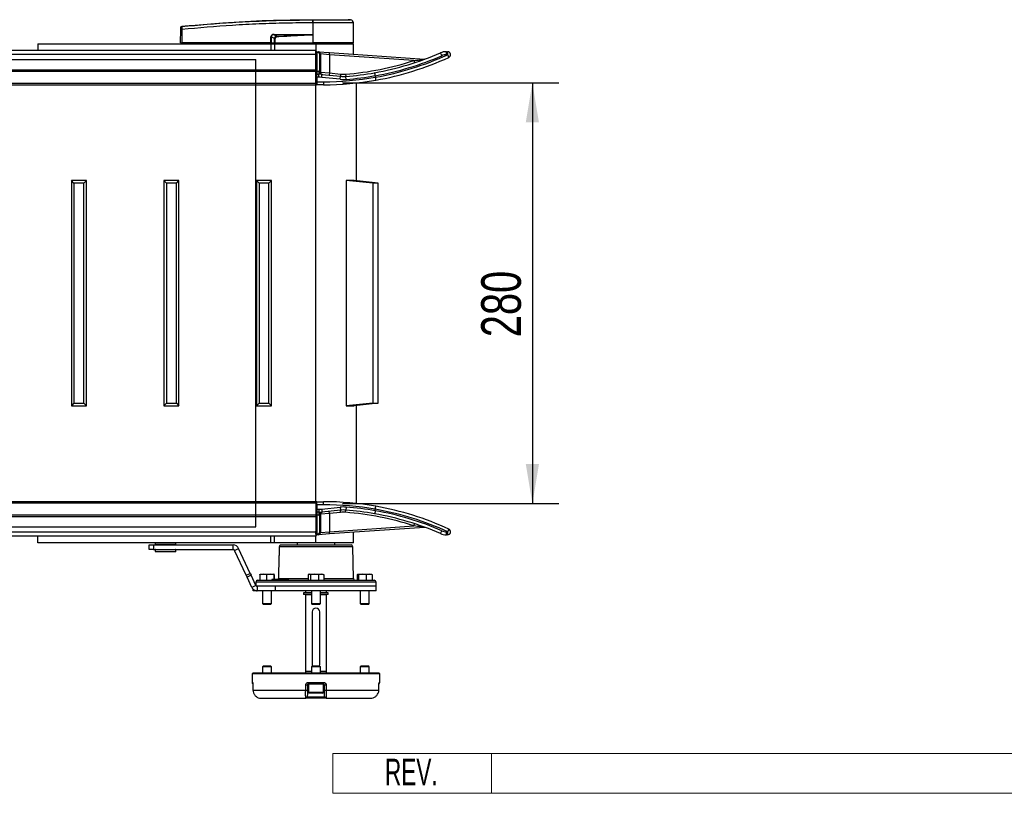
# Model space of a CAD drawing. Header units: millimetres. Extents: x 0 to 420, y 0 to 297.
# Tile 11 of 88: x 192 to 266, y 66 to 125. Entities that reach past the tile are written whole.
import ezdxf
from ezdxf.enums import TextEntityAlignment as Align

# ---------------------------------------------------------------- set-up
doc = ezdxf.new("R2010")
doc.units = ezdxf.units.MM
doc.layers.add('CARTIGLIO', color=140, linetype='Continuous')
doc.layers.add('QUOTE', color=174, linetype='Continuous')
doc.styles.add('SLDTEXTSTYLE0', font='TXT', dxfattribs={"width": 0.638298})
doc.styles.add('SLDTEXTSTYLE3', font='TXT', dxfattribs={"width": 0.75})
doc.dimstyles.new('SLDDIMSTYLE0', dxfattribs={"dimtxt": 3, "dimasz": 3, "dimexe": 0, "dimexo": 0.0625, "dimgap": 0.75, "dimtad": 1, "dimlfac": 8.795212, "dimrnd": 1e-09, "dimzin": 12, "dimdsep": 46, "dimtxsty": 'SLDTEXTSTYLE3', "dimsah": 1, "dimcen": 0.09, "dimadec": 0, "dimazin": 3, "dimtfac": 1, "dimtdec": 3, "dimtofl": 0, "dimtmove": 0, "dimatfit": 3, "dimfxl": 0, "dimfrac": 2, "dimtolj": 1, "dimtzin": 12, "dimarcsym": 0})

# ---------------------------------------------------------------- blocks, each defined once
blk = doc.blocks.new('SW_NOTE_0_27')
at = {"layer": 'CARTIGLIO', "color": 0, "insert": (2.34, 2.578), "char_height": 2, "attachment_point": 2, "style": 'SLDTEXTSTYLE0'}
blk.add_mtext('REV.', dxfattribs=at)
blk = doc.blocks.new('Cartiglio ALUSIC')
at = {"color": 161, "linetype": 'Continuous', "lineweight": 18}
for p, q in [((113.971, 150.999), (113.971, 153.999)), ((113.971, 153.999), (313.621, 153.999)), ((125.971, 153.999), (125.971, 150.999)), ((113.971, 150.999), (313.621, 150.999))]:
    blk.add_line(p, q, dxfattribs=at)
at = {"layer": 'CARTIGLIO', "color": 140}
blk.add_blockref('SW_NOTE_0_27', (117.568, 151.037), dxfattribs=at)
at = {"layer": 'CARTIGLIO', "color": 140, "style": 'SLDTEXTSTYLE0', "width": 0.638298}
for tag, height, p in [('AUTOATTR1', 3.5, (223.449, 133.7)), ('AUTOATTR2', 3.5, (221.929, 127.422)), ('AUTOATTR11', 3.5, (222.862, 121.411)), ('AUTOATTR8', 4, (219.244, 110.003)), ('AUTOATTR9', 4, (218.122, 100.423)), ('AUTOATTR0', 4, (249.033, 100.312))]:
    blk.add_attdef(tag, text='', height=height, dxfattribs=at).set_placement(p, align=Align.TOP_CENTER)
at = {"layer": 'CARTIGLIO', "color": 140}
for tag in ['AUTOATTR13', 'AUTOATTR12', 'AUTOATTR10', 'AUTOATTR7', 'AUTOATTR6', 'AUTOATTR5', 'AUTOATTR4', 'AUTOATTR3']:
    blk.add_attdef(tag, (0, 0), '', height=4, dxfattribs=at)
blk = doc.blocks.new('_D_4')
at = {"layer": 'QUOTE'}
for p, q in [((215.904, 119.919), (232.267, 119.919)), ((230.267, 119.919), (230.267, 88.084)), ((215.904, 88.084), (232.267, 88.084))]:
    blk.add_line(p, q, dxfattribs=at)
for points in [[(230.267, 119.919), (229.767, 116.919), (230.767, 116.919)], [(230.267, 88.084), (230.767, 91.084), (229.767, 91.084)]]:
    blk.add_solid(points, dxfattribs=at)
at = {"layer": 'QUOTE', "insert": (226.4, 100.676), "char_height": 3, "attachment_point": 1, "rotation": 90, "style": 'SLDTEXTSTYLE3'}
blk.add_mtext('280', dxfattribs=at)

msp = doc.modelspace()

# ---------------------------------------------------------------- linework, layer by layer
at = {"color": 7, "linetype": 'Continuous', "lineweight": 25}
for p, q in [((213.6662, 124.4548), (213.6477, 124.4548)), ((213.6662, 124.4548), (213.6651, 122.9321)), ((213.6664, 124.6945), (213.6665, 124.6945)), ((216.5292, 124.6788), (216.3314, 124.6945)), ((216.7458, 122.9321), (216.7325, 124.4547)), ((203.6715, 122.9321), (203.6804, 123.9502)), ((203.7637, 123.9502), (203.7548, 122.9321)), ((203.7634, 124.1911), (203.7634, 124.1911)), ((210.7504, 123.5772), (213.4186, 123.5772)), ((192.8697, 122.8753), (192.8697, 122.3876)), ((192.8697, 122.8753), (210.4929, 122.8753)), ((203.6715, 122.9321), (203.7548, 122.9321)), ((203.7269, 122.9321), (203.7279, 122.8753)), ((210.499, 122.9321), (203.7548, 122.9321)), ((203.759, 122.9321), (203.7591, 122.8753)), ((210.4929, 122.8753), (210.4929, 122.3876)), ((210.4929, 122.8753), (210.7771, 122.8753)), ((210.499, 122.9321), (210.5007, 123.3911)), ((210.5202, 122.9321), (210.499, 122.9321)), ((210.5034, 122.9321), (210.5035, 122.8753)), ((210.522, 123.3911), (210.5202, 122.9321)), ((210.5202, 122.9321), (210.7737, 122.9321)), ((210.7619, 123.2664), (210.522, 123.3911)), ((210.5595, 122.9321), (210.5602, 122.8753)), ((210.7489, 123.5478), (210.9488, 123.4439)), ((213.4171, 123.5478), (210.7489, 123.5478)), ((210.7771, 122.8753), (210.7771, 122.3876)), ((210.7771, 122.8753), (213.9039, 122.8753)), ((210.7824, 122.9321), (213.6645, 122.9321)), ((210.8002, 122.9321), (210.8006, 122.8753)), ((213.659, 123.5635), (213.6591, 123.5572)), ((213.6591, 123.5572), (213.6645, 122.9321)), ((213.6651, 122.9321), (213.6645, 122.9321)), ((216.7458, 122.9321), (213.6651, 122.9321)), ((213.6674, 122.9321), (213.6674, 122.8753)), ((213.9039, 122.8753), (216.7463, 122.8753)), ((213.9039, 122.8753), (213.9039, 122.3876)), ((216.6895, 122.8753), (216.6904, 122.9321)), ((216.7463, 122.0854), (216.7463, 122.8753)), ((171.4576, 122.3876), (213.9039, 122.3876)), ((213.9039, 122.2232), (213.9039, 122.3876)), ((213.9607, 122.2232), (213.9039, 122.2232)), ((213.9039, 121.9977), (213.9039, 122.2232)), ((213.9607, 122.2232), (213.9647, 122.28)), ((213.9607, 122.2232), (213.9607, 120.7958)), ((214.0823, 122.2147), (213.9607, 122.2232)), ((213.9647, 122.28), (214.0863, 122.2714)), ((214.0823, 122.2147), (214.0863, 122.2714)), ((214.0863, 122.2714), (214.939, 122.2118)), ((214.1881, 120.795), (214.1881, 122.1013)), ((214.1881, 122.1013), (214.2449, 122.1013)), ((214.2449, 122.1013), (214.2449, 120.795)), ((214.9271, 122.0417), (214.2449, 122.1013)), ((214.9271, 122.0417), (214.939, 122.2118)), ((214.939, 122.2118), (222.1015, 121.711)), ((223.7657, 122.2739), (223.8509, 122.2739)), ((66.0961, 122.0762), (213.9039, 122.0762)), ((213.9039, 120.9095), (213.9039, 121.9977)), ((214.9271, 122.0417), (214.9271, 120.6686)), ((221.2956, 121.5964), (214.9271, 122.0417)), ((221.2956, 121.5964), (221.3485, 121.4342)), ((223.8707, 122.0465), (223.7856, 122.0465)), ((66.0961, 120.9095), (213.9039, 120.9095)), ((66.0961, 120.7958), (213.9039, 120.7958)), ((213.9039, 120.7958), (213.9039, 120.9095)), ((213.9607, 120.7958), (213.9039, 120.7958)), ((213.9039, 119.8862), (213.9039, 120.7958)), ((213.9607, 120.7958), (213.9607, 120.5684)), ((213.9607, 120.7958), (214.1266, 120.7958)), ((214.1266, 120.7958), (214.1266, 120.5684)), ((214.1881, 120.795), (214.2449, 120.795)), ((214.2449, 120.795), (214.2449, 120.7221)), ((214.2449, 120.7221), (214.9271, 120.6686)), ((214.9271, 120.6686), (214.9094, 120.499)), ((214.9271, 120.6686), (215.7693, 120.5807)), ((66.0961, 119.8862), (213.9039, 119.8862)), ((213.9607, 120.341), (213.9039, 120.341)), ((213.9039, 119.9999), (213.9607, 119.9999)), ((213.9039, 119.7725), (213.9039, 119.8862)), ((213.9607, 120.341), (213.9607, 120.5684)), ((213.9607, 120.5684), (214.1266, 120.5684)), ((214.1266, 120.341), (213.9607, 120.341)), ((213.9607, 120.341), (213.9607, 119.9999)), ((213.9607, 119.9999), (214.4723, 119.9999)), ((213.9607, 119.9999), (213.9607, 119.7725)), ((214.1266, 120.341), (214.1266, 120.5684)), ((214.3391, 120.3299), (214.3627, 120.5561)), ((215.728, 120.1849), (214.3391, 120.3299)), ((214.3627, 120.5561), (215.7516, 120.4111)), ((214.4723, 119.9999), (214.4723, 119.7725)), ((215.728, 120.1849), (215.7516, 120.4111)), ((215.7693, 120.5807), (215.7516, 120.4111)), ((216.1479, 120.5754), (216.1609, 120.4054)), ((216.1782, 120.1787), (216.1609, 120.4054)), ((216.9737, 112.5091), (216.9737, 119.9105)), ((218.3934, 120.456), (218.3931, 120.4594)), ((218.3934, 120.456), (218.3934, 120.344)), ((218.3934, 120.344), (218.3937, 120.3406)), ((66.0961, 119.7725), (213.9039, 119.7725)), ((213.9039, 88.2303), (213.9039, 119.7725)), ((214.4723, 119.7725), (213.9607, 119.7725)), ((195.6134, 112.3298), (195.4144, 112.5287)), ((196.5514, 112.5287), (195.4144, 112.5287)), ((195.4144, 112.5287), (195.4144, 95.474)), ((196.3525, 112.3298), (196.5514, 112.5287)), ((196.5514, 95.474), (196.5514, 112.5287)), ((202.6112, 112.3298), (202.4123, 112.5287)), ((202.4123, 112.5287), (202.4123, 95.474)), ((203.5493, 112.5287), (202.4123, 112.5287)), ((203.3503, 112.3298), (203.5493, 112.5287)), ((203.5493, 95.474), (203.5493, 112.5287)), ((209.6091, 112.3298), (209.4101, 112.5287)), ((209.4101, 112.5287), (209.4101, 95.474)), ((210.5471, 112.5287), (209.4101, 112.5287)), ((210.3482, 112.3298), (210.5471, 112.5287)), ((210.5471, 95.474), (210.5471, 112.5287)), ((218.2038, 112.3298), (216.1818, 112.5287)), ((216.1818, 112.5287), (216.1818, 95.474)), ((216.7953, 112.5287), (216.1818, 112.5287)), ((218.6025, 112.3298), (216.7953, 112.5287)), ((196.3525, 112.3298), (195.6134, 112.3298)), ((195.6134, 112.3298), (195.6134, 95.673)), ((196.3525, 95.673), (196.3525, 112.3298)), ((202.6112, 112.3298), (202.6112, 95.673)), ((203.3503, 112.3298), (202.6112, 112.3298)), ((203.3503, 95.673), (203.3503, 112.3298)), ((209.6091, 112.3298), (209.6091, 95.673)), ((210.3482, 112.3298), (209.6091, 112.3298)), ((210.3482, 95.673), (210.3482, 112.3298)), ((218.2038, 112.3298), (218.2038, 95.673)), ((218.6025, 112.3298), (218.2038, 112.3298)), ((218.6025, 95.673), (218.6025, 112.3298)), ((195.6134, 95.673), (195.4144, 95.474)), ((195.4144, 95.474), (196.5514, 95.474)), ((195.6134, 95.673), (196.3525, 95.673)), ((196.3525, 95.673), (196.5514, 95.474)), ((202.6112, 95.673), (202.4123, 95.474)), ((202.4123, 95.474), (203.5493, 95.474)), ((202.6112, 95.673), (203.3503, 95.673)), ((203.3503, 95.673), (203.5493, 95.474)), ((209.6091, 95.673), (209.4101, 95.474)), ((209.4101, 95.474), (210.5471, 95.474)), ((209.6091, 95.673), (210.3482, 95.673)), ((210.3482, 95.673), (210.5471, 95.474)), ((218.2038, 95.673), (216.1818, 95.474)), ((216.1818, 95.474), (216.7953, 95.474)), ((218.6025, 95.673), (216.7953, 95.474)), ((216.9737, 88.0923), (216.9737, 95.4937)), ((218.2038, 95.673), (218.6025, 95.673)), ((213.9039, 88.2303), (66.0961, 88.2303)), ((213.9039, 88.1166), (66.0961, 88.1166)), ((213.9039, 88.2303), (213.9039, 88.1166)), ((213.9039, 88.1166), (213.9039, 87.207)), ((213.9607, 88.0029), (213.9039, 88.0029)), ((213.9607, 88.0029), (213.9607, 88.2303)), ((213.9607, 88.2303), (214.4723, 88.2303)), ((214.4723, 88.0029), (213.9607, 88.0029)), ((213.9607, 88.0029), (213.9607, 87.6618)), ((214.4723, 88.0029), (214.4723, 88.2303)), ((213.9039, 87.207), (66.0961, 87.207)), ((213.9039, 87.0933), (66.0961, 87.0933)), ((213.9039, 87.6618), (213.9607, 87.6618)), ((213.9039, 87.207), (213.9607, 87.207)), ((213.9039, 87.207), (213.9039, 87.0933)), ((213.9039, 87.0933), (213.9039, 86.0051)), ((213.9607, 87.6618), (214.1266, 87.6618)), ((213.9607, 87.6618), (213.9607, 87.4344)), ((214.1266, 87.4344), (213.9607, 87.4344)), ((213.9607, 87.4344), (213.9607, 87.207)), ((214.1266, 87.207), (213.9607, 87.207)), ((213.9607, 87.207), (213.9607, 85.7795)), ((214.1266, 87.6618), (214.1266, 87.4344)), ((214.1266, 87.4344), (214.1266, 87.207)), ((214.2449, 87.2077), (214.1881, 87.2077)), ((214.1881, 85.9014), (214.1881, 87.2077)), ((214.9271, 87.3341), (214.2449, 87.2807)), ((214.2449, 87.2807), (214.2449, 87.2077)), ((214.2449, 87.2077), (214.2449, 85.9014)), ((214.3391, 87.6728), (215.728, 87.8179)), ((214.3391, 87.6728), (214.3627, 87.4467)), ((215.7516, 87.5917), (214.3627, 87.4467)), ((214.9271, 87.3341), (214.9094, 87.5038)), ((215.7693, 87.4221), (214.9271, 87.3341)), ((214.9271, 87.3341), (214.9271, 85.9611)), ((215.728, 87.8179), (215.7516, 87.5917)), ((215.7693, 87.4221), (215.7516, 87.5917)), ((216.1479, 87.4273), (216.1609, 87.5974)), ((216.1782, 87.8241), (216.1609, 87.5974)), ((218.3931, 87.5433), (218.3934, 87.5468)), ((218.3937, 87.6622), (218.3934, 87.6588)), ((218.3934, 87.5468), (218.3934, 87.6588)), ((214.9271, 85.9611), (221.2956, 86.4064)), ((221.2956, 86.4064), (221.3485, 86.5685)), ((213.9039, 85.9266), (66.0961, 85.9266)), ((213.9039, 85.6152), (171.9328, 85.6152)), ((192.8697, 85.1275), (192.8697, 85.6152)), ((210.4929, 85.1275), (210.4929, 85.6152)), ((210.7771, 85.1275), (210.7771, 85.6152)), ((213.9039, 85.7795), (213.9039, 86.0051)), ((213.9607, 85.7795), (213.9039, 85.7795)), ((213.9039, 85.7795), (213.9039, 85.6152)), ((213.9039, 85.1275), (213.9039, 85.6152)), ((213.9607, 85.7795), (214.0823, 85.788)), ((213.9647, 85.7228), (213.9607, 85.7795)), ((214.0863, 85.7313), (213.9647, 85.7228)), ((214.0863, 85.7313), (214.0823, 85.788)), ((214.939, 85.7909), (214.0863, 85.7313)), ((214.2449, 85.9014), (214.1881, 85.9014)), ((214.2449, 85.9014), (214.9271, 85.9611)), ((214.939, 85.7909), (214.9271, 85.9611)), ((222.1015, 86.2918), (214.939, 85.7909)), ((216.7463, 85.1275), (216.7463, 85.9173)), ((223.8509, 85.7289), (223.7657, 85.7289)), ((223.7856, 85.9563), (223.8707, 85.9563)), ((210.4929, 85.1275), (192.8697, 85.1275)), ((197.2447, 85.1275), (197.2447, 85.1246)), ((198.1531, 85.1246), (198.1531, 85.1275)), ((201.2876, 84.6158), (201.2876, 84.9569)), ((201.2876, 84.9569), (201.6287, 84.9569)), ((201.6287, 84.9569), (201.6287, 84.6158)), ((201.6287, 84.9569), (207.6492, 84.9569)), ((201.7612, 85.1059), (201.755, 84.9865)), ((201.755, 84.9865), (203.3215, 84.9865)), ((201.7738, 85.1059), (201.7612, 85.1059)), ((203.3153, 85.1059), (201.7738, 85.1059)), ((201.79, 84.9626), (201.7777, 84.9626)), ((203.2988, 84.9626), (201.79, 84.9626)), ((201.8447, 84.9626), (201.8447, 84.9569)), ((203.2318, 84.9569), (203.2318, 84.9626)), ((203.3215, 84.9865), (203.3153, 85.1059)), ((207.6492, 84.6158), (207.6492, 84.9569)), ((210.7771, 85.1275), (210.4929, 85.1275)), ((213.9039, 85.1275), (210.7771, 85.1275)), ((211.2719, 84.9564), (216.5577, 84.9564)), ((212.4826, 85.1275), (212.4826, 84.9564)), ((216.7463, 85.1275), (213.9039, 85.1275)), ((215.3251, 84.9564), (215.3251, 85.1275)), ((201.6287, 84.6158), (201.2876, 84.6158)), ((201.6287, 84.6158), (207.6492, 84.6158)), ((201.755, 84.5862), (201.7612, 84.4668)), ((203.3215, 84.5862), (201.755, 84.5862)), ((201.7612, 84.4668), (203.3153, 84.4668)), ((201.7777, 84.6101), (203.2988, 84.6101)), ((201.7962, 84.4453), (201.784, 84.4453)), ((203.2926, 84.4453), (201.7962, 84.4453)), ((201.8447, 84.6158), (201.8447, 84.6101)), ((203.2318, 84.6101), (203.2318, 84.6158)), ((203.3153, 84.4668), (203.3215, 84.5862)), ((207.7522, 84.5502), (208.0614, 84.6943)), ((208.6303, 82.6672), (207.7522, 84.5502)), ((208.9394, 82.8113), (208.0614, 84.6943)), ((211.1254, 84.3281), (211.125, 84.3282)), ((211.1351, 84.8223), (211.1347, 84.8224)), ((216.6941, 84.8223), (211.1351, 84.8223)), ((216.736, 82.4185), (216.6941, 84.8223)), ((211.1011, 84.1046), (211.0717, 82.4185)), ((211.1031, 84.1046), (211.1011, 84.1046)), ((208.6303, 82.6672), (208.9394, 82.8113)), ((208.6952, 82.5279), (208.6303, 82.6672)), ((209.0044, 82.6721), (208.6952, 82.5279)), ((208.9394, 82.8113), (209.0044, 82.6721)), ((209.3666, 81.8953), (209.0044, 82.6721)), ((209.9194, 82.7393), (209.6666, 82.7097)), ((209.6666, 82.7097), (209.6666, 82.2845)), ((209.6848, 82.7393), (209.9194, 82.7393)), ((210.1722, 82.7097), (209.9194, 82.7393)), ((209.9194, 82.7393), (210.4432, 82.7393)), ((210.4432, 82.7393), (210.1722, 82.7097)), ((210.1722, 82.7097), (210.1722, 82.2845)), ((210.7142, 82.7097), (210.4432, 82.7393)), ((210.4432, 82.7393), (210.7325, 82.7393)), ((210.7142, 82.7097), (210.7142, 82.3413)), ((210.7344, 82.7389), (210.7334, 82.7393)), ((210.7507, 82.7097), (210.7507, 82.3413)), ((213.3104, 82.7097), (213.3104, 82.2845)), ((213.3791, 82.7393), (213.351, 82.729)), ((213.3791, 82.7393), (213.4057, 82.7393)), ((213.4057, 82.7393), (213.7978, 82.7393)), ((213.7978, 82.7393), (213.501, 82.7097)), ((213.501, 82.7097), (213.501, 82.2845)), ((214.0945, 82.7097), (213.7978, 82.7393)), ((213.7978, 82.7393), (214.2959, 82.7393)), ((214.2959, 82.7393), (214.0945, 82.7097)), ((214.0945, 82.7097), (214.0945, 82.2845)), ((214.4973, 82.7097), (214.2959, 82.7393)), ((214.2959, 82.7393), (214.4286, 82.7393)), ((214.4567, 82.729), (214.4286, 82.7393)), ((214.4973, 82.7097), (214.4973, 82.2845)), ((217.0325, 82.7097), (217.0325, 82.2845)), ((217.0811, 82.7393), (217.4128, 82.7393)), ((217.4128, 82.7393), (217.1296, 82.7097)), ((217.1296, 82.7097), (217.1296, 82.2845)), ((217.6961, 82.7097), (217.4128, 82.7393)), ((217.4128, 82.7393), (217.9308, 82.7393)), ((217.9308, 82.7393), (217.6961, 82.7097)), ((217.6961, 82.7097), (217.6961, 82.2845)), ((218.1655, 82.7097), (217.9308, 82.7393)), ((217.9308, 82.7393), (218.1236, 82.7393)), ((218.1307, 82.7368), (218.1238, 82.7393)), ((218.1655, 82.7097), (218.1655, 82.2845)), ((209.0574, 81.7512), (208.6952, 82.5279)), ((209.3666, 81.8953), (209.0574, 81.7512)), ((209.3615, 82.1504), (209.3574, 81.915)), ((218.4462, 82.1504), (209.3615, 82.1504)), ((209.4979, 82.2845), (218.3098, 82.2845)), ((210.5738, 82.3413), (210.5728, 82.2845)), ((210.584, 82.3413), (210.5738, 82.3413)), ((210.584, 82.3413), (210.5833, 82.2845)), ((210.6884, 82.3413), (210.584, 82.3413)), ((210.6884, 82.3413), (210.6877, 82.2845)), ((210.7265, 82.3413), (210.6884, 82.3413)), ((210.7265, 82.3413), (210.7269, 82.2845)), ((210.9993, 82.3413), (210.7265, 82.3413)), ((211.0103, 82.3413), (211.0094, 82.2845)), ((211.0192, 82.3413), (211.0184, 82.2845)), ((211.0717, 82.4185), (213.3104, 82.4185)), ((211.1028, 82.3413), (211.1018, 82.2845)), ((211.113, 82.3413), (211.1028, 82.3413)), ((211.113, 82.3413), (211.1123, 82.2845)), ((211.1485, 82.3413), (211.113, 82.3413)), ((211.1485, 82.3413), (211.1478, 82.2845)), ((211.2052, 82.3413), (211.1485, 82.3413)), ((211.2052, 82.3413), (211.2061, 82.2845)), ((211.2843, 82.3413), (211.2052, 82.3413)), ((211.2843, 82.3413), (211.2853, 82.2845)), ((211.2871, 82.3413), (211.2843, 82.3413)), ((211.288, 82.2845), (211.2871, 82.3413)), ((211.8255, 82.2845), (211.8245, 82.3413)), ((214.4973, 82.4185), (216.736, 82.4185)), ((218.4518, 81.8297), (218.4462, 82.1504)), ((209.1472, 81.4886), (209.1472, 81.6268)), ((209.2609, 81.4886), (209.1472, 81.4886)), ((209.2609, 81.5437), (209.2609, 81.4886)), ((209.4696, 81.4886), (209.2609, 81.4886)), ((209.4696, 81.8297), (209.4528, 81.8297)), ((209.4696, 81.8297), (209.4696, 81.4886)), ((210.8313, 81.8297), (209.4696, 81.8297)), ((210.8313, 81.4886), (209.4696, 81.4886)), ((209.8676, 81.4886), (209.8676, 80.5335)), ((210.5498, 80.5335), (210.5498, 81.4886)), ((218.4518, 81.8297), (210.8287, 81.8297)), ((210.8313, 81.8297), (210.8313, 81.4886)), ((218.4518, 81.8297), (210.8313, 81.8297)), ((218.4518, 81.4886), (210.8313, 81.4886)), ((212.9688, 81.33), (212.9688, 81.2163)), ((213.5628, 81.33), (212.9688, 81.33)), ((213.5628, 81.2163), (212.9688, 81.2163)), ((213.108, 81.4886), (213.108, 81.33)), ((213.108, 81.2049), (213.108, 75.4063)), ((213.108, 81.2049), (213.5628, 81.2049)), ((213.1421, 81.2163), (213.1421, 81.2049)), ((213.5628, 81.4886), (213.5628, 80.5335)), ((214.2449, 80.5335), (214.2449, 81.4886)), ((214.8389, 81.33), (214.2449, 81.33)), ((214.8389, 81.2163), (214.2449, 81.2163)), ((214.2449, 81.2049), (214.6997, 81.2049)), ((214.6656, 81.2049), (214.6656, 81.2163)), ((214.6997, 81.33), (214.6997, 81.4886)), ((214.6997, 75.4063), (214.6997, 81.2049)), ((214.8389, 81.2163), (214.8389, 81.33)), ((217.2579, 81.4886), (217.2579, 80.5335)), ((217.9401, 80.5335), (217.9401, 81.4886)), ((218.4518, 81.4886), (218.4518, 81.8297)), ((209.8676, 80.5335), (209.9358, 80.4653)), ((209.8676, 80.5335), (210.5498, 80.5335)), ((210.4815, 80.4653), (209.9358, 80.4653)), ((210.4815, 80.4653), (210.5498, 80.5335)), ((213.5628, 80.5335), (213.631, 80.4653)), ((213.5628, 80.5335), (214.2449, 80.5335)), ((213.6448, 80.4653), (213.631, 80.4653)), ((214.1767, 80.4653), (213.6448, 80.4653)), ((214.1767, 80.4653), (214.2449, 80.5335)), ((217.2579, 80.5335), (217.3262, 80.4653)), ((217.2579, 80.5335), (217.9401, 80.5335)), ((217.3297, 80.4653), (217.3262, 80.4653)), ((217.8719, 80.4653), (217.3297, 80.4653)), ((217.8719, 80.4653), (217.9401, 80.5335)), ((213.6196, 79.8974), (213.6196, 75.9179)), ((214.1881, 75.9179), (214.1881, 79.8974)), ((209.0722, 75.2352), (209.0781, 74.552)), ((209.0722, 75.2352), (218.7355, 75.2352)), ((209.1285, 75.292), (209.1285, 75.2352)), ((209.1285, 75.292), (218.6792, 75.292)), ((209.9358, 75.8037), (209.8676, 75.7354)), ((209.8676, 75.7354), (209.8676, 75.292)), ((210.528, 75.7354), (209.8676, 75.7354)), ((209.9358, 75.8037), (210.4641, 75.8037)), ((210.4641, 75.8037), (210.4815, 75.8037)), ((210.5498, 75.7354), (210.4815, 75.8037)), ((210.5498, 75.7354), (210.528, 75.7354)), ((210.5498, 75.292), (210.5498, 75.7354)), ((213.108, 75.4063), (213.112, 75.292)), ((213.108, 75.4063), (213.5628, 75.4063)), ((213.631, 75.8037), (213.5628, 75.7354)), ((213.5628, 75.7354), (213.5628, 75.292)), ((214.2449, 75.7354), (213.5628, 75.7354)), ((213.631, 75.8037), (214.1713, 75.8037)), ((214.1713, 75.8037), (214.1767, 75.8037)), ((214.2449, 75.7354), (214.1767, 75.8037)), ((214.2449, 75.292), (214.2449, 75.7354)), ((214.2449, 75.4063), (214.6997, 75.4063)), ((214.6957, 75.292), (214.6997, 75.4063)), ((217.3262, 75.8037), (217.2579, 75.7354)), ((217.2579, 75.7354), (217.2579, 75.292)), ((217.8843, 75.7354), (217.2579, 75.7354)), ((217.3262, 75.8037), (217.8273, 75.8037)), ((217.8273, 75.8037), (217.8719, 75.8037)), ((217.9401, 75.7354), (217.8719, 75.8037)), ((217.9401, 75.7354), (217.8843, 75.7354)), ((217.9401, 75.292), (217.9401, 75.7354)), ((218.6792, 75.2352), (218.6792, 75.292)), ((218.7296, 74.552), (218.7355, 75.2352)), ((209.0781, 74.552), (209.1147, 74.552)), ((213.3108, 74.552), (214.4969, 74.552)), ((214.4829, 74.4393), (213.3248, 74.4393)), ((213.3353, 74.4393), (213.3353, 73.8253)), ((214.4724, 73.8253), (214.4724, 74.4393)), ((218.693, 74.552), (218.7296, 74.552)), ((209.1396, 74.3841), (209.1411, 74.3844)), ((209.1405, 74.3839), (209.1452, 73.9789)), ((209.1452, 73.9787), (209.1452, 73.9785)), ((209.1458, 73.979), (213.1289, 73.979)), ((213.268, 74.3834), (213.2609, 73.978)), ((213.3353, 74.3834), (213.268, 74.3834)), ((213.3353, 73.8253), (214.461, 73.8253)), ((214.4041, 73.7571), (213.4036, 73.7571)), ((214.461, 73.8253), (214.4724, 73.8253)), ((214.5397, 74.3834), (214.4724, 74.3834)), ((214.5468, 73.978), (214.5397, 74.3834)), ((214.6788, 73.979), (218.6619, 73.979)), ((218.6625, 73.9785), (218.6672, 74.3839)), ((218.6666, 74.3844), (218.6681, 74.3841)), ((209.7789, 73.3592), (213.1384, 73.3592)), ((214.6693, 73.3592), (213.1384, 73.3592)), ((213.252, 73.4709), (214.5557, 73.4709)), ((214.6693, 73.3592), (218.0288, 73.3592))]:
    msp.add_line(p, q, dxfattribs=at)
at = {"color": 7, "linetype": 'Continuous'}
for p, q in [((70.6441, 121.6815), (209.3559, 121.6815)), ((209.3559, 86.3213), (209.3559, 121.6815)), ((70.6441, 86.3213), (209.3559, 86.3213))]:
    msp.add_line(p, q, dxfattribs=at)
at = {"color": 7, "linetype": 'Continuous', "lineweight": 25, "flags": 128}
for points in [[(213.4171, 123.5478), (213.5526, 123.553), (213.6591, 123.5572)], [(211.1347, 84.8224), (211.1279, 84.4765), (211.125, 84.3282)], [(211.1351, 84.8223), (211.1329, 84.7087), (211.1254, 84.3281)], [(213.6196, 75.9179), (213.6412, 75.8091), (213.6436, 75.8037)], [(214.1641, 75.8037), (214.1665, 75.8091), (214.1881, 75.9179)], [(209.1405, 74.3839), (209.1398, 74.384), (209.1396, 74.3841)], [(209.1411, 74.3844), (209.1437, 74.1571), (209.1458, 73.979)], [(209.1452, 73.9785), (209.1445, 73.9786), (209.1458, 73.979)], [(213.1289, 73.979), (213.133, 74.2064), (213.1362, 74.3844)], [(214.6715, 74.3844), (214.6756, 74.1571), (214.6788, 73.979)], [(218.6619, 73.979), (218.6645, 74.2064), (218.6666, 74.3844)], [(218.6619, 73.979), (218.6632, 73.9786), (218.6625, 73.9785)], [(218.6681, 74.3841), (218.6679, 74.384), (218.6672, 74.3839)]]:
    msp.add_lwpolyline(points, dxfattribs=at)
at = {"color": 7, "linetype": 'Continuous', "lineweight": 25}
for centre, radius, start, end in [((214.5018, 124.5028), 0.8555, 168.120168, 183.219012), ((218.2774, 124.1531), 4.6425, 173.303191, 173.496611), ((214.5204, 124.5022), 0.8555, 168.081743, 183.180073), ((216.5051, 124.4527), 0.2274, 0.500011, 83.923128), ((203.722, 121.4331), 2.5175, 89.051899, 90.948101), ((203.7722, 124.0835), 0.0907, 96.104195, 179.384141), ((210.5148, 123.5741), 0.2356, 353.585658, 0.74759), ((213.183, 123.5741), 0.2356, 353.585658, 0.74759), ((210.5114, 126.287), 2.8959, 269.78976, 270.21024), ((132.4186, 119.6484), 78.6218, 2.731259, 2.766996), ((213.9607, 122.2232), 0.0568, 86, 180), ((214.0744, 122.1013), 0.1137, 0, 86), ((214.0744, 122.1013), 0.1705, 0, 86), ((214.4723, 142.5121), 22.1712, 280.05622, 293.498118), ((223.7657, 121.1369), 1.137, 90, 113.498118), ((222.7044, 121.7239), 0.7598, 18.980947, 36.849249), ((223.1184, 122.1029), 0.6695, 355.166194, 14.795945), ((223.2036, 122.1029), 0.6695, 355.166194, 14.795945), ((223.8509, 122.0465), 0.2274, 294.619977, 90), ((214.4723, 142.5121), 22.0006, 274.36792, 288.06758), ((214.4922, 142.5121), 22.3986, 280.030527, 293.498118), ((214.4922, 142.5121), 22.5122, 279.980117, 294.619977), ((214.4723, 142.5121), 22.7396, 280.004908, 294.619977), ((222.1134, 121.8811), 0.1705, 266, 290.323073), ((223.7856, 121.1369), 0.9096, 90, 113.498118), ((223.2602, 121.7083), 0.6979, 10.856451, 28.983189), ((214.1266, 118.2944), 2.5014, 88.590141, 90), ((214.3859, 120.7051), 0.1508, 186.88759, 261.14556), ((214.4155, 120.7221), 0.1705, 180, 264.039216), ((214.4723, 142.5121), 22.1712, 274.36792, 280.05622), ((213.9607, 120.5115), 0.0568, 90, 180), ((214.1266, 118.2944), 2.274, 84.039216, 90), ((214.1266, 118.2944), 2.0466, 84.039216, 90), ((214.4723, 142.5121), 22.5122, 270, 280.030567), ((214.4723, 142.5121), 22.7396, 270, 280.004908), ((215.9877, 122.6727), 2.5014, 264.039216, 274.36792), ((215.9877, 122.6727), 2.274, 264.039216, 274.36792), ((215.9877, 122.6727), 2.1034, 264.039216, 274.36792), ((214.4723, 142.5121), 22.3986, 274.36792, 280.08123), ((213.9607, 119.8294), 0.0568, 180, 270), ((213.9607, 88.1734), 0.0568, 90, 180), ((214.4723, 65.4906), 22.7396, 79.995092, 90), ((214.4723, 65.4906), 22.5122, 79.969433, 90), ((214.4723, 65.4906), 22.7396, 65.380023, 79.995092), ((213.9607, 87.4912), 0.0568, 180, 270), ((214.1266, 89.7083), 2.0466, 270, 275.960784), ((214.1266, 89.7083), 2.274, 270, 275.960784), ((214.1266, 89.7083), 2.5014, 270, 271.409859), ((214.3859, 87.2976), 0.1508, 98.85444, 173.11241), ((214.4155, 87.2807), 0.1705, 95.960784, 180), ((215.9877, 85.33), 2.5014, 85.63208, 95.960784), ((215.9877, 85.33), 2.274, 85.63208, 95.960784), ((215.9877, 85.33), 2.1034, 85.63208, 95.960784), ((214.4723, 65.4906), 22.0006, 71.93242, 85.63208), ((214.4723, 65.4906), 22.1712, 79.94378, 85.63208), ((214.4723, 65.4906), 22.3986, 79.91877, 85.63208), ((214.4723, 65.4906), 22.1712, 66.501882, 79.94378), ((214.4922, 65.4906), 22.3986, 66.501882, 79.969473), ((214.4922, 65.4906), 22.5122, 65.380023, 80.019883), ((213.9607, 85.7795), 0.0568, 180, 274), ((214.0744, 85.9014), 0.1137, 274, 0), ((214.0744, 85.9014), 0.1705, 274, 0), ((222.1134, 86.1217), 0.1705, 69.676927, 94), ((222.7044, 86.2789), 0.7598, 323.150751, 341.019053), ((223.7657, 86.8659), 1.137, 246.501882, 270), ((223.7856, 86.8659), 0.9096, 246.501882, 270), ((223.1184, 85.8999), 0.6695, 345.204055, 4.833806), ((223.8509, 85.9563), 0.2274, 270, 65.380023), ((223.2036, 85.8999), 0.6695, 345.204055, 4.833806), ((223.2602, 86.2945), 0.6979, 331.016811, 349.143549), ((201.7777, 84.9854), 0.0227, 177, 270), ((201.784, 85.1047), 0.0227, 90, 177), ((203.2926, 85.1047), 0.0227, 3, 90), ((203.2988, 84.9854), 0.0227, 270, 3), ((207.6492, 84.5021), 0.4548, 25, 90), ((216.5577, 84.8199), 0.1364, 1, 90), ((201.7777, 84.5874), 0.0227, 90, 183), ((201.784, 84.468), 0.0227, 183, 270), ((203.2926, 84.468), 0.0227, 270, 357), ((203.2988, 84.5874), 0.0227, 357, 90), ((207.6492, 84.5021), 0.1137, 25, 90), ((211.1599, 84.1036), 0.0569, 156.033714, 179.001595), ((209.4979, 82.148), 0.1364, 90, 179), ((210.9353, 82.4209), 0.1364, 324.314665, 359), ((216.8724, 82.4209), 0.1364, 181, 270), ((218.3098, 82.148), 0.1364, 1, 90), ((213.9039, 79.8974), 0.2842, 0, 180), ((209.1918, 74.553), 0.1137, 180.5, 239.656256), ((209.2291, 74.553), 0.1144, 180.484851, 206.637265), ((213.55, 74.5244), 0.2407, 173.421252, 200.711868), ((214.2577, 74.5244), 0.2407, 339.288132, 6.578748), ((218.6159, 74.553), 0.1137, 300.228465, 359.5), ((218.5786, 74.553), 0.1144, 333.454845, 359.515089), ((213.2172, 76.939), 2.9613, 268.292536, 270.845926), ((213.2244, 77.3472), 2.9641, 268.294895, 270.84236), ((213.4036, 73.8253), 0.0682, 180, 270), ((214.4041, 73.8253), 0.0682, 270, 0), ((214.5833, 77.3472), 2.9641, 269.15764, 271.705105), ((214.5905, 76.939), 2.9613, 269.154074, 271.707464), ((213.1384, 73.4729), 0.1137, 270, 359), ((214.6693, 73.4729), 0.1137, 181, 270)]:
    msp.add_arc(centre, radius, start, end, dxfattribs=at)
for centre, major_axis, ratio, start_param, end_param in [((210.9042, 123.2752), (0.3866, -0.1901), 0.6067254, 2.2520057, 3.4288926), ((210.9013, 123.2755), (0.3658, -0.181), 0.5569608, 2.2532184, 3.4301053), ((211.043, 123.2019), (0.2605, -0.1386), 0.7705823, 2.3011388, 3.4780257), ((211.043, 123.2024), (0.2274, -0.1202), 0.6630178, 2.2990506, 3.4759374)]:
    msp.add_ellipse(centre, major_axis=major_axis, ratio=ratio, start_param=start_param, end_param=end_param, dxfattribs=at)
for points, knots in [([(203.7626, 124.1737), (205.0429, 124.2905), (206.9944, 124.4686), (209.6239, 124.5996), (211.6447, 124.669), (212.9897, 124.6689), (213.6647, 124.6789), (213.6647, 124.6789)], [0, 0, 0, 0, 0.3887669, 0.5925279, 0.7962893, 0.9999993, 1, 1, 1, 1]), ([(203.7634, 124.1911), (203.8016, 124.195), (204.0374, 124.2189), (205.0716, 124.3199), (207.1965, 124.4934), (210.2622, 124.6603), (212.5312, 124.6831), (213.6664, 124.6945)], [0, 0, 0, 0, 0.0117013, 0.0722088, 0.3141935, 0.6568871, 1, 1, 1, 1]), ([(213.6477, 124.4548), (212.9758, 124.4506), (211.6318, 124.4422), (209.6164, 124.3764), (206.9912, 124.2445), (205.0426, 124.0668), (203.7637, 123.9502)], [0, 0, 0, 0, 0.2036202, 0.4072406, 0.6109477, 1, 1, 1, 1]), ([(213.6647, 124.6789), (213.6647, 124.6789), (213.6709, 124.6789), (213.6771, 124.6789), (213.6833, 124.6789)], [0, 0, 0, 0, 0.0003655, 1, 1, 1, 1]), ([(216.7325, 124.4547), (216.725, 124.4547), (216.7097, 124.4548), (216.5863, 124.4548), (216.3912, 124.4547), (216.126, 124.4547), (215.7954, 124.4548), (215.4143, 124.4546), (214.9867, 124.4548), (214.5461, 124.4547), (214.1, 124.4547), (213.8119, 124.4547), (213.6662, 124.4548)], [0, 0, 0, 0, 0.10046502, 0.20384345, 0.30430944, 0.40768894, 0.50815524, 0.61153497, 0.71200234, 0.81538328, 0.9066108, 1, 1, 1, 1]), ([(213.6665, 124.6945), (213.8353, 124.6945), (214.1734, 124.6945), (214.6715, 124.6945), (215.1345, 124.6945), (215.5461, 124.6945), (215.8852, 124.6945), (216.1382, 124.6945), (216.3017, 124.6945), (216.3215, 124.6945), (216.3314, 124.6945)], [0, 0, 0, 0, 0.1248804, 0.2501396, 0.3746494, 0.4998125, 0.6247642, 0.7495577, 0.8749238, 1, 1, 1, 1]), ([(213.6833, 124.6789), (213.817, 124.6789), (214.0843, 124.6788), (214.4964, 124.6789), (214.9066, 124.6789), (215.3023, 124.6788), (215.6575, 124.6789), (215.9638, 124.6789), (216.2109, 124.6788), (216.3923, 124.6789), (216.5072, 124.6788), (216.5219, 124.6788), (216.5292, 124.6788)], [0, 0, 0, 0, 0.0923036, 0.1846071, 0.2865385, 0.3884688, 0.490398, 0.5923288, 0.694247, 0.7961664, 0.8980845, 1, 1, 1, 1]), ([(203.6804, 123.9502), (203.6804, 123.9556), (203.6806, 123.9762), (203.6809, 124.0112), (203.6812, 124.0484), (203.6815, 124.0756), (203.6815, 124.0815), (203.6816, 124.0845)], [0, 0, 0, 0, 0.0821077, 0.3116546, 0.5407071, 0.7703697, 1, 1, 1, 1]), ([(203.6816, 124.0845), (203.6816, 124.091), (203.6817, 124.0999), (203.6817, 124.1011), (203.6817, 124.1014)], [0, 0, 0, 0, 0.7365741, 1, 1, 1, 1]), ([(203.6817, 124.1014), (203.6818, 124.1046), (203.6824, 124.1181), (203.6894, 124.1414), (203.7077, 124.1666), (203.7332, 124.185), (203.7533, 124.1891), (203.7634, 124.1911)], [0, 0, 0, 0, 0.0716067, 0.3068114, 0.5378745, 0.7689372, 1, 1, 1, 1]), ([(203.7626, 124.1737), (203.7619, 124.1686), (203.7607, 124.1586), (203.7601, 124.1133), (203.7608, 124.0515), (203.7623, 123.9934), (203.7634, 123.9592), (203.7637, 123.9502)], [0, 0, 0, 0, 0.2296881, 0.4595969, 0.6887793, 0.9180889, 1, 1, 1, 1]), ([(203.7634, 124.1911), (203.7633, 124.1908), (203.7631, 124.1895), (203.7628, 124.1804), (203.7626, 124.1737)], [0, 0, 0, 0, 0.2638842, 1, 1, 1, 1]), ([(213.4186, 123.5772), (213.4418, 123.5769), (213.5106, 123.5763), (213.5916, 123.5765), (213.6477, 123.5657), (213.659, 123.5635)], [0, 0, 0, 0, 0.2892673, 0.8568296, 1, 1, 1, 1]), ([(210.7619, 123.2664), (210.7685, 123.2664), (210.7804, 123.2665), (210.7954, 123.2664), (210.8021, 123.2664)], [0, 0, 0, 0, 0.56, 1, 1, 1, 1]), ([(210.7737, 122.9321), (210.77, 122.9945), (210.7635, 123.1057), (210.7624, 123.2174), (210.7619, 123.2664)], [0, 0, 0, 0, 0.560586, 1, 1, 1, 1]), ([(210.7737, 122.9321), (210.7745, 122.9321), (210.7763, 122.9321), (210.7794, 122.9321), (210.7816, 122.9321), (210.7824, 122.9321)], [0, 0, 0, 0, 0.31939567, 0.74819126, 1, 1, 1, 1]), ([(210.8021, 123.2664), (210.8003, 123.204), (210.7972, 123.0923), (210.7869, 122.9811), (210.7824, 122.9321)], [0, 0, 0, 0, 0.5593923, 1, 1, 1, 1]), ([(210.9488, 123.4439), (211.4095, 123.4647), (212.2322, 123.5019), (213.055, 123.5337), (213.4171, 123.5478)], [0, 0, 0, 0, 0.5599741, 1, 1, 1, 1]), ([(213.6591, 123.5572), (213.1538, 123.5234), (212.2515, 123.4632), (211.3485, 123.4158), (210.9511, 123.3949)], [0, 0, 0, 0, 0.5600269, 1, 1, 1, 1]), ([(221.2956, 121.5964), (221.4522, 121.6174), (221.6526, 121.6443), (221.8955, 121.6798), (221.9998, 121.6954), (222.0632, 121.7051), (222.0867, 121.7087), (222.0977, 121.7104), (222.1013, 121.7109), (222.1015, 121.711), (222.1015, 121.711)], [0, 0, 0, 0, 0.5506407, 0.7047102, 0.8711549, 0.9302593, 0.9564835, 0.9796623, 0.9957571, 1, 1, 1, 1]), ([(214.1897, 120.5675), (214.1897, 120.5686), (214.1896, 120.5714), (214.1894, 120.5986), (214.1891, 120.6501), (214.1886, 120.7183), (214.1883, 120.7694), (214.1881, 120.795)], [0, 0, 0, 0, 0.1409711, 0.3556489, 0.5704078, 0.785202, 1, 1, 1, 1]), ([(214.1897, 120.5675), (214.1897, 120.5675), (214.1904, 120.5675), (214.1948, 120.5685), (214.2029, 120.5827), (214.2164, 120.6281), (214.2293, 120.6665), (214.2362, 120.687)], [0, 0, 0, 0, 0.0041403, 0.0545186, 0.3811386, 0.668374, 1, 1, 1, 1]), ([(214.2362, 120.687), (214.2381, 120.6924), (214.2426, 120.7051), (214.2441, 120.7159), (214.2449, 120.7221)], [0, 0, 0, 0, 0.4259094, 1, 1, 1, 1]), ([(218.3931, 120.4594), (218.3885, 120.4846), (218.3794, 120.5348), (218.3658, 120.6015), (218.3544, 120.652), (218.3472, 120.677), (218.3445, 120.6817), (218.3438, 120.6816), (218.3437, 120.6816)], [0, 0, 0, 0, 0.2144328, 0.4288627, 0.6433804, 0.858088, 0.9902914, 1, 1, 1, 1]), ([(218.3937, 120.3406), (218.398, 120.3154), (218.4066, 120.2651), (218.4166, 120.1984), (218.423, 120.1479), (218.4246, 120.1234), (218.4237, 120.1185), (218.423, 120.1183), (218.423, 120.1183)], [0, 0, 0, 0, 0.2165255, 0.4330476, 0.6496646, 0.8664713, 0.9900985, 1, 1, 1, 1]), ([(218.3937, 87.6622), (218.398, 87.6874), (218.4066, 87.7376), (218.4166, 87.8043), (218.423, 87.8549), (218.4246, 87.8794), (218.4237, 87.8842), (218.423, 87.8844), (218.423, 87.8845)], [0, 0, 0, 0, 0.2165255, 0.4330476, 0.6496646, 0.8664713, 0.9900985, 1, 1, 1, 1]), ([(214.1881, 87.2077), (214.1883, 87.2333), (214.1886, 87.2845), (214.1891, 87.3527), (214.1894, 87.4041), (214.1896, 87.4314), (214.1897, 87.4342), (214.1897, 87.4353)], [0, 0, 0, 0, 0.214798, 0.4295922, 0.6443511, 0.8590289, 1, 1, 1, 1]), ([(214.2362, 87.3157), (214.2346, 87.3203), (214.2271, 87.3416), (214.2144, 87.3823), (214.2045, 87.4145), (214.1964, 87.4316), (214.1923, 87.4353), (214.1897, 87.4353), (214.1897, 87.4353)], [0, 0, 0, 0, 0.0754626, 0.3531735, 0.6575283, 0.7807856, 0.9958632, 1, 1, 1, 1]), ([(214.2449, 87.2807), (214.2447, 87.284), (214.2438, 87.2945), (214.2393, 87.3071), (214.2362, 87.3157)], [0, 0, 0, 0, 0.3161563, 1, 1, 1, 1]), ([(218.3931, 87.5433), (218.3885, 87.5182), (218.3794, 87.4679), (218.3658, 87.4012), (218.3544, 87.3507), (218.3472, 87.3258), (218.3445, 87.3211), (218.3438, 87.3211), (218.3437, 87.3212)], [0, 0, 0, 0, 0.2144328, 0.4288627, 0.6433804, 0.858088, 0.9902914, 1, 1, 1, 1]), ([(222.1015, 86.2918), (222.1009, 86.2919), (222.0997, 86.2921), (222.0881, 86.2939), (222.0535, 86.2992), (221.9592, 86.3135), (221.7226, 86.3485), (221.4878, 86.3811), (221.3152, 86.4038), (221.2956, 86.4064)], [0, 0, 0, 0, 0.018798, 0.0316543, 0.0793157, 0.1734215, 0.3912563, 0.9308771, 1, 1, 1, 1]), ([(211.2719, 84.9564), (211.2565, 84.9548), (211.2255, 84.9518), (211.1843, 84.9279), (211.1533, 84.8928), (211.1377, 84.8553), (211.1358, 84.8311), (211.1351, 84.8223)], [0, 0, 0, 0, 0.2189584, 0.4381181, 0.6570378, 0.8747776, 1, 1, 1, 1]), ([(211.1254, 84.3281), (211.1245, 84.3026), (211.1229, 84.2516), (211.1171, 84.1843), (211.1106, 84.1338), (211.1056, 84.1081), (211.1038, 84.1056), (211.1031, 84.1046)], [0, 0, 0, 0, 0.2140331, 0.4289877, 0.6464901, 0.8661248, 1, 1, 1, 1]), ([(211.1249, 84.3282), (211.1249, 84.327), (211.1247, 84.2997), (211.1218, 84.2453), (211.1158, 84.1771), (211.1106, 84.1393), (211.1074, 84.1242), (211.1075, 84.1245), (211.1076, 84.1246)], [0, 0, 0, 0, 0.0115449, 0.2765138, 0.5475708, 0.8217766, 0.9533142, 1, 1, 1, 1]), ([(209.6666, 82.7097), (209.6669, 82.7107), (209.6729, 82.7287), (209.6791, 82.7341), (209.6848, 82.7393)], [0, 0, 0, 0, 0.0529743, 1, 1, 1, 1]), ([(210.7325, 82.7393), (210.7267, 82.7341), (210.7206, 82.7287), (210.7145, 82.7107), (210.7142, 82.7097)], [0, 0, 0, 0, 0.9470257, 1, 1, 1, 1]), ([(210.7507, 82.7097), (210.7495, 82.7133), (210.7434, 82.731), (210.7373, 82.7356), (210.7325, 82.7393)], [0, 0, 0, 0, 0.2061857, 1, 1, 1, 1]), ([(213.4057, 82.7393), (213.3804, 82.7356), (213.3484, 82.731), (213.3169, 82.7133), (213.3104, 82.7097)], [0, 0, 0, 0, 0.79381431, 1, 1, 1, 1]), ([(213.501, 82.7097), (213.4994, 82.7107), (213.468, 82.7287), (213.436, 82.7341), (213.4057, 82.7393)], [0, 0, 0, 0, 0.0529743, 1, 1, 1, 1]), ([(214.4556, 82.7234), (214.4679, 82.7212), (214.4819, 82.7187), (214.4956, 82.7107), (214.4973, 82.7097)], [0, 0, 0, 0, 0.879011, 1, 1, 1, 1]), ([(217.0811, 82.7393), (217.0681, 82.7356), (217.0519, 82.731), (217.0358, 82.7133), (217.0325, 82.7097)], [0, 0, 0, 0, 0.7938143, 1, 1, 1, 1]), ([(217.1296, 82.7097), (217.1287, 82.7107), (217.1127, 82.7287), (217.0965, 82.7341), (217.0811, 82.7393)], [0, 0, 0, 0, 0.0529743, 1, 1, 1, 1]), ([(218.117, 82.7393), (218.1324, 82.7341), (218.1487, 82.7287), (218.1647, 82.7107), (218.1655, 82.7097)], [0, 0, 0, 0, 0.9470257, 1, 1, 1, 1]), ([(211.0823, 82.3413), (211.0688, 82.3413), (211.0456, 82.3413), (211.027, 82.3413), (211.0192, 82.3413)], [0, 0, 0, 0, 0.5817995, 1, 1, 1, 1]), ([(211.8204, 82.3413), (211.8217, 82.3413), (211.8283, 82.3413), (211.8008, 82.3413), (211.7372, 82.3413), (211.6354, 82.3413), (211.5175, 82.3413), (211.4046, 82.3413), (211.3413, 82.3413), (211.317, 82.3413)], [0, 0, 0, 0, 0.0442813, 0.2167888, 0.3904022, 0.5393631, 0.7118305, 0.889817, 1, 1, 1, 1]), ([(209.1147, 74.552), (209.1173, 74.5501), (209.1223, 74.5463), (209.1301, 74.5165), (209.1366, 74.4727), (209.1402, 74.4256), (209.1408, 74.3954), (209.1411, 74.3844)], [0, 0, 0, 0, 0.2219122, 0.4427502, 0.6617521, 0.8773894, 1, 1, 1, 1]), ([(209.1286, 74.5033), (209.1286, 74.5031), (209.1288, 74.5026), (209.1308, 74.4941), (209.1338, 74.4753), (209.1369, 74.4496), (209.1378, 74.4289), (209.1381, 74.4212)], [0, 0, 0, 0, 0.101693, 0.2710065, 0.5153563, 0.819573, 1, 1, 1, 1]), ([(213.1362, 74.3844), (213.1384, 74.4034), (213.143, 74.4415), (213.1736, 74.4918), (213.2181, 74.5296), (213.2666, 74.5493), (213.2985, 74.5512), (213.3108, 74.552)], [0, 0, 0, 0, 0.211904, 0.4248641, 0.6410447, 0.8611821, 1, 1, 1, 1]), ([(213.3248, 74.4393), (213.3208, 74.439), (213.3104, 74.4384), (213.2947, 74.4318), (213.2803, 74.4193), (213.2702, 74.4026), (213.2687, 74.3898), (213.268, 74.3834)], [0, 0, 0, 0, 0.1400162, 0.3632789, 0.5814764, 0.7930201, 1, 1, 1, 1]), ([(214.5397, 74.3834), (214.5395, 74.3871), (214.5387, 74.3973), (214.5321, 74.413), (214.5192, 74.4275), (214.5022, 74.4374), (214.4893, 74.4386), (214.4829, 74.4393)], [0, 0, 0, 0, 0.11947659, 0.33202034, 0.55185939, 0.77576469, 1, 1, 1, 1]), ([(214.4969, 74.552), (214.5166, 74.5501), (214.5561, 74.5463), (214.6087, 74.5165), (214.6483, 74.4727), (214.6683, 74.4256), (214.6707, 74.3954), (214.6715, 74.3844)], [0, 0, 0, 0, 0.2219122, 0.4427502, 0.6617521, 0.8773894, 1, 1, 1, 1]), ([(218.6666, 74.3844), (218.6672, 74.4034), (218.6682, 74.4415), (218.6735, 74.4918), (218.6805, 74.5296), (218.6874, 74.5493), (218.6914, 74.5512), (218.693, 74.552)], [0, 0, 0, 0, 0.21190404, 0.42486415, 0.64104474, 0.86118213, 1, 1, 1, 1]), ([(218.6693, 74.4155), (218.6696, 74.4235), (218.6705, 74.4463), (218.6739, 74.4754), (218.6771, 74.4958), (218.6793, 74.5037), (218.679, 74.503), (218.679, 74.5028)], [0, 0, 0, 0, 0.1769385, 0.5046387, 0.7707962, 0.9479323, 1, 1, 1, 1]), ([(209.1381, 74.4212), (209.1387, 74.4137), (209.1395, 74.4018), (209.1394, 74.3889), (209.1393, 74.3841)], [0, 0, 0, 0, 0.62158321, 1, 1, 1, 1]), ([(209.1458, 73.979), (209.1535, 73.9094), (209.1688, 73.7702), (209.2776, 73.5852), (209.4368, 73.4451), (209.6139, 73.37), (209.7317, 73.3623), (209.7789, 73.3592)], [0, 0, 0, 0, 0.2128736, 0.4254625, 0.6392063, 0.8554982, 1, 1, 1, 1]), ([(213.1384, 73.3592), (213.1362, 73.3662), (213.1317, 73.3804), (213.1278, 73.4912), (213.1263, 73.6536), (213.127, 73.827), (213.1284, 73.9383), (213.1289, 73.979)], [0, 0, 0, 0, 0.2198289, 0.439994, 0.6588493, 0.8749667, 1, 1, 1, 1]), ([(213.2609, 73.978), (213.2603, 73.9447), (213.2587, 73.8536), (213.2562, 73.7116), (213.2539, 73.5788), (213.2523, 73.4882), (213.2521, 73.4767), (213.252, 73.4709)], [0, 0, 0, 0, 0.1247127, 0.3404265, 0.5591887, 0.7796235, 1, 1, 1, 1]), ([(214.5557, 73.4709), (214.5556, 73.4734), (214.5555, 73.4797), (214.5544, 73.5411), (214.5524, 73.6557), (214.5498, 73.8071), (214.5478, 73.921), (214.5468, 73.978)], [0, 0, 0, 0, 0.1448814, 0.3615524, 0.5753397, 0.7876427, 1, 1, 1, 1]), ([(214.6788, 73.979), (214.6796, 73.9094), (214.6812, 73.7702), (214.6811, 73.5852), (214.6787, 73.4451), (214.6745, 73.37), (214.6708, 73.3623), (214.6693, 73.3592)], [0, 0, 0, 0, 0.2128736, 0.4254625, 0.6392063, 0.8554982, 1, 1, 1, 1]), ([(218.0288, 73.3592), (218.1008, 73.3662), (218.2449, 73.3804), (218.4365, 73.4912), (218.5795, 73.6536), (218.6512, 73.827), (218.659, 73.9383), (218.6619, 73.979)], [0, 0, 0, 0, 0.2198289, 0.439994, 0.6588493, 0.8749667, 1, 1, 1, 1]), ([(218.6682, 74.3841), (218.6682, 74.3863), (218.6681, 74.3971), (218.6688, 74.4073), (218.6693, 74.4155)], [0, 0, 0, 0, 0.205893, 1, 1, 1, 1])]:
    msp.add_open_spline(points, degree=3, knots=knots, dxfattribs=at)
for points in [[(209.3666, 81.8953), (209.3719, 81.8859), (209.3826, 81.8672), (209.4078, 81.8463), (209.4373, 81.8323), (209.4589, 81.8306), (209.4696, 81.8297)], [(209.0574, 81.7512), (209.0788, 81.7137), (209.1216, 81.6387), (209.2224, 81.5552), (209.3405, 81.4992), (209.4266, 81.4921), (209.4696, 81.4886)]]:
    msp.add_open_spline(points, degree=3, dxfattribs=at)

# ---------------------------------------------------------------- block references
at = {"layer": 'CARTIGLIO'}
msp.add_blockref('Cartiglio ALUSIC', (101.2063, -84.828), dxfattribs=at)

# ---------------------------------------------------------------- dimensions: what is measured, and where the dimension line sits
at = {"layer": 'QUOTE'}
dim = msp.add_linear_dim(base=(227.8856, 88.0836), p1=(213.9039, 119.9191), p2=(213.9039, 88.0836), angle=90, dimstyle='SLDDIMSTYLE0', dxfattribs=at)
dim.commit()
dim.dimension.update_dxf_attribs({"geometry": '_D_4', "text_midpoint": (227.8856, 104.0014), "dimtype": 160})

doc.saveas('drawing.dxf')
